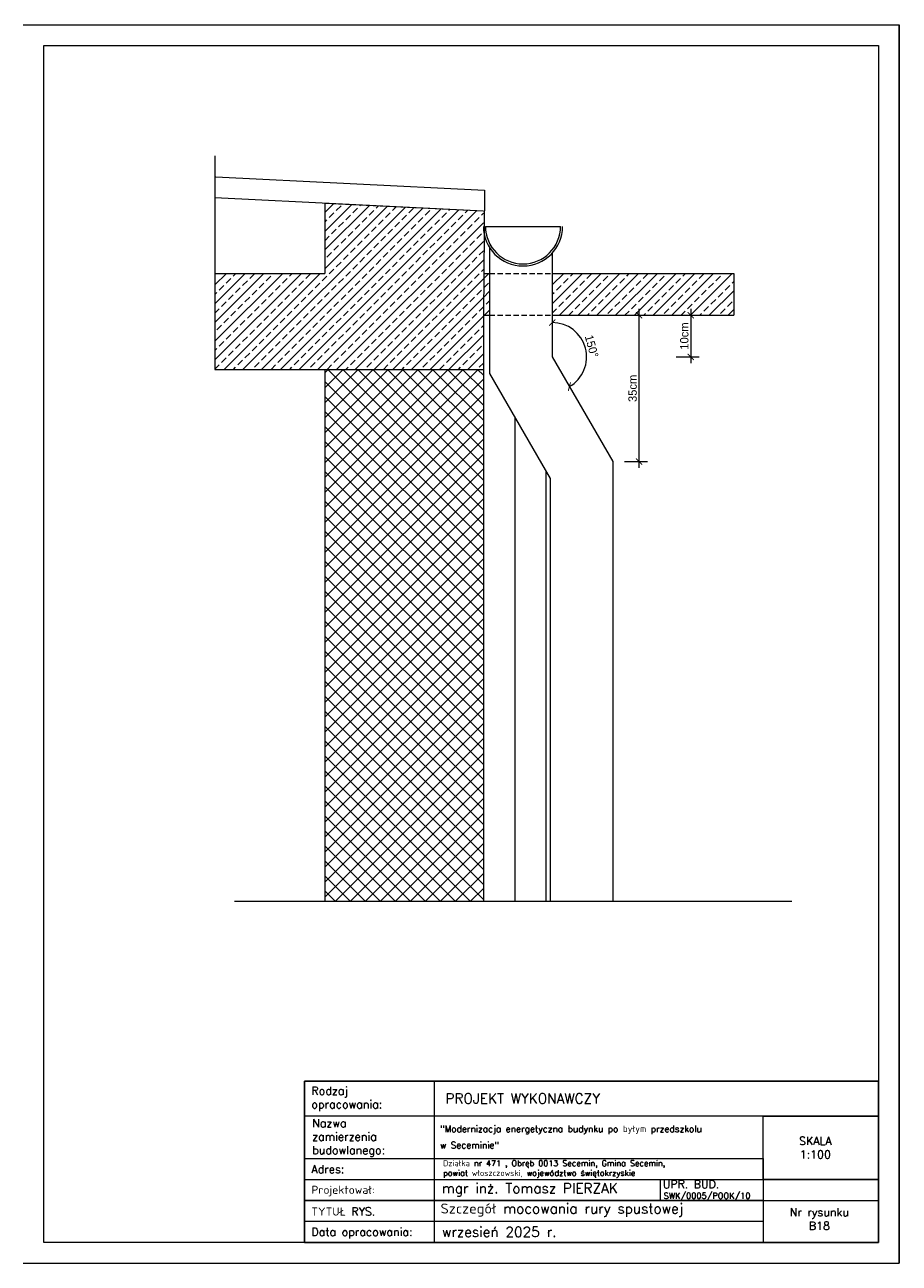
# Model space of a CAD drawing. Header units: millimetres. Extents: x 0 to 54826, y 42154 to 60442.
# Tile 64 of 64: x 52730 to 54826, y 51064 to 54034. Entities that reach past the tile are written whole.
import ezdxf

# ---------------------------------------------------------------- set-up
doc = ezdxf.new("R2010")
doc.units = ezdxf.units.MM
doc.linetypes.add('DASHED', pattern=[19.05, 12.7, -6.35])
doc.layers.add('cienka', color=3, linetype='Continuous', lineweight=18)
doc.layers.add('opisy', color=4, linetype='Continuous', lineweight=18)
doc.styles.add('KASIA', font='romans.shx', dxfattribs={"height": 20})
doc.styles.get("Standard").update_dxf_attribs({"font": 'GOTHIC.TTF'})
doc.linetypes.add('BATTING', pattern='A,0.00254,-2.54,[134,ltypeshp.shx,S=2.54,R=0,X=-2.54,Y=0],-5.08,[134,ltypeshp.shx,S=2.54,R=180,X=2.54,Y=0],-2.54', length=10.16254)
doc.dimstyles.new('Tomek 10', dxfattribs={"dimtxt": 15, "dimasz": 15, "dimexe": 20, "dimexo": 0.625, "dimgap": 5, "dimtad": 1, "dimdec": 0, "dimtxsty": 'Standard', "dimblk": 'ARCHTICK', "dimcen": 2.5, "dimdle": 15, "dimclrd": 3, "dimclre": 3, "dimadec": 0, "dimazin": 0, "dimtfac": 1, "dimtdec": 0, "dimtmove": 2, "dimatfit": 3, "dimfxl": 35, "dimfxlon": 1, "dimlwd": 18, "dimlwe": 18, "dimarcsym": 0})
pattern_1 = [(45, (-15626.16, 54644.034), (-22.45064, 22.45064), []), (45, (-15603.71, 54644.034), (-22.45064, 22.45064), [15.875, -7.9375])]

# ---------------------------------------------------------------- blocks, each defined once
blk = doc.blocks.new('_ArchTick')
at = {"color": 0, "linetype": 'ByBlock', "const_width": 0.15}
blk.add_lwpolyline([(-0.5, -0.5), (0.5, 0.5)], dxfattribs=at)
blk = doc.blocks.new('*D435')
at = {"layer": 'cienka', "color": 3, "lineweight": 18, "transparency": 16777216}
for p, q in [((54326.5, 53352.8), (54326.5, 53222.8)), ((54291.5, 53337.8), (54346.5, 53337.8)), ((54291.5, 53237.8), (54346.5, 53237.8))]:
    blk.add_line(p, q, dxfattribs=at)
at = {"layer": 'Defpoints', "color": 0, "transparency": 16777216}
for p in [(53994.4, 53337.8), (53994.4, 53237.8), (54326.5, 53237.8)]:
    blk.add_point(p, dxfattribs=at)
at = {"layer": 'cienka', "color": 3, "lineweight": 18, "transparency": 16777216, "xscale": 15, "yscale": 15, "zscale": 15}
for p, rotation in [((54326.5, 53337.8), 90), ((54326.5, 53237.8), 270)]:
    blk.add_blockref('_ArchTick', p, dxfattribs=dict(at, rotation=rotation))
at = {"layer": 'cienka', "color": 0, "lineweight": 20, "transparency": 16777216, "insert": (54311, 53287.8), "char_height": 20, "attachment_point": 5, "rotation": 90}
blk.add_mtext('10cm', dxfattribs=at)
blk = doc.blocks.new('*D436')
at = {"layer": 'cienka', "color": 3, "lineweight": 18, "transparency": 16777216}
blk.add_arc((53994.4, 53237.8), 82.4, 300, 90, dxfattribs=at)
at = {"layer": 'Defpoints', "color": 0, "transparency": 16777216}
for p in [(53994.4, 53486.6), (53994.4, 53237.8), (53994.4, 53237.8), (54075.5, 53223.5), (54139.4, 52986.7)]:
    blk.add_point(p, dxfattribs=at)
at = {"layer": 'cienka', "color": 3, "lineweight": 18, "transparency": 16777216, "xscale": 15, "yscale": 15, "zscale": 15}
for p, rotation in [((53994.4, 53320.2), 180.0000000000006), ((54035.6, 53166.5), 209.9999999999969)]:
    blk.add_blockref('_ArchTick', p, dxfattribs=dict(at, rotation=rotation))
at = {"layer": 'cienka', "color": 0, "lineweight": 20, "transparency": 16777216, "insert": (54088.9, 53263.2), "char_height": 20, "attachment_point": 5, "rotation": 285}
blk.add_mtext('150°', dxfattribs=at)
blk = doc.blocks.new('*D437')
at = {"layer": 'cienka', "color": 3, "lineweight": 18, "transparency": 16777216}
for p, q in [((54202.6, 52971.7), (54202.6, 53352.8)), ((54167.6, 53337.8), (54222.6, 53337.8)), ((54167.6, 52986.7), (54222.6, 52986.7))]:
    blk.add_line(p, q, dxfattribs=at)
at = {"layer": 'Defpoints', "color": 0, "transparency": 16777216}
for p in [(54139.4, 53337.8), (54202.6, 53337.8), (54139.4, 52986.7)]:
    blk.add_point(p, dxfattribs=at)
at = {"layer": 'cienka', "color": 3, "lineweight": 18, "transparency": 16777216, "xscale": 15, "yscale": 15, "zscale": 15}
for p, rotation in [((54202.6, 53337.8), 90), ((54202.6, 52986.7), 270)]:
    blk.add_blockref('_ArchTick', p, dxfattribs=dict(at, rotation=rotation))
at = {"layer": 'cienka', "color": 0, "lineweight": 20, "transparency": 16777216, "insert": (54187.1, 53162.3), "char_height": 20, "attachment_point": 5, "rotation": 90}
blk.add_mtext('35cm', dxfattribs=at)

msp = doc.modelspace()

# ---------------------------------------------------------------- hatches: boundary and pattern name
at = {"layer": 'cienka', "lineweight": 9, "true_color": 0x000000}
h = msp.add_hatch(dxfattribs=at)
h.set_pattern_fill('ANSI33', color=18, scale=5)
h.set_pattern_definition(pattern_1)
h.paths.add_polyline_path([(53449.398, 53437.85), (53186.041, 53437.85), (53186.095, 53207.85), (53829.398, 53207.85), (53829.398, 53337.85), (53829.398, 53587.85), (53450.346, 53606.802)])
h = msp.add_hatch(dxfattribs=at)
h.set_pattern_fill('ANSI33', color=18, scale=5)
h.set_pattern_definition(pattern_1)
h.paths.add_polyline_path([(53844.398, 53437.85), (53829.398, 53437.85), (53829.398, 53337.85), (53844.398, 53337.85)])
h.paths.add_polyline_path([(54429.398, 53437.85), (53994.398, 53437.85), (53994.398, 53337.85), (54429.398, 53337.85)])
h = msp.add_hatch(dxfattribs=at)
h.set_pattern_fill('ANSI37', color=18, scale=8)
h.set_pattern_definition([(45, (-15834.737, 54644.034), (-17.960512, 17.960512), []), (135, (-15834.737, 54644.034), (-17.960512, -17.960512), [])])
h.paths.add_polyline_path([(53829.398, 53207.85), (53449.398, 53207.85), (53449.398, 51932.353), (53829.398, 51932.353)])

# ---------------------------------------------------------------- linework, layer by layer
at = {"layer": 'cienka', "color": 18, "true_color": 0x000000}
for p, q in [((52726.075, 54034.309), (54826.075, 54034.309)), ((54826.075, 54034.309), (54826.075, 51064.309)), ((54826.075, 51064.309), (54826.075, 54034.309)), ((52776.075, 53984.309), (54776.075, 53984.309)), ((52776.075, 51114.309), (52776.075, 53984.309)), ((54776.075, 53984.309), (54776.075, 51114.309)), ((54253.054, 51266.056), (54253.054, 51215.707)), ((54464.075, 51215.074), (54776.075, 51215.074)), ((54776.075, 51114.309), (52776.075, 51114.309)), ((52726.075, 51064.309), (54826.075, 51064.309))]:
    msp.add_line(p, q, dxfattribs=at)
at = {"layer": 'cienka', "color": 18, "lineweight": 9, "true_color": 0x000000}
for p, q in [((53185.975, 53720.021), (53186.095, 53207.85)), ((53188.472, 53669.959), (53831.895, 53637.787)), ((53185.975, 53620.021), (53829.398, 53587.85)), ((53831.895, 53637.787), (53829.398, 53337.85)), ((53449.398, 53606.85), (53449.398, 53437.85)), ((53449.398, 53606.85), (53829.398, 53587.85)), ((53186.095, 53437.85), (53449.398, 53437.85)), ((53829.398, 53437.85), (53844.398, 53437.85)), ((53994.398, 53437.85), (54429.398, 53437.85)), ((54429.398, 53437.85), (54429.398, 53337.85)), ((53829.398, 53337.85), (53829.398, 51932.353)), ((53829.398, 53337.85), (53844.398, 53337.85)), ((53994.398, 53337.85), (54429.398, 53337.85)), ((53186.095, 53207.85), (53829.398, 53207.85)), ((53449.398, 53207.85), (53449.398, 51932.353))]:
    msp.add_line(p, q, dxfattribs=at)
at = {"layer": 'cienka', "color": 18, "lineweight": 20, "true_color": 0x000000}
for p, q in [((53834.398, 53550.819), (54014.398, 53550.819)), ((53844.398, 53499.585), (53844.398, 53197.657)), ((53994.398, 53486.593), (53994.398, 53237.85)), ((53994.398, 53237.85), (54139.398, 52986.702)), ((53844.398, 53197.657), (53989.398, 52946.51)), ((54139.398, 52986.702), (54139.398, 51932.353)), ((53979.398, 52963.831), (53979.398, 51932.353)), ((53989.398, 52946.51), (53989.398, 51932.353)), ((53233.15, 51932.353), (54568.936, 51932.353))]:
    msp.add_line(p, q, dxfattribs=at)
at = {"layer": 'cienka', "color": 18, "linetype": 'DASHED', "lineweight": 20, "true_color": 0x000000}
for p, q in [((53844.398, 53437.85), (53994.398, 53437.85)), ((53844.398, 53337.85), (53994.398, 53337.85))]:
    msp.add_line(p, q, dxfattribs=at)
at = {"layer": 'cienka', "color": 18, "linetype": 'BATTING', "lineweight": 9, "ltscale": 7.5, "true_color": 0x000000}
msp.add_line((53904.398, 53093.734), (53904.398, 51932.353), dxfattribs=at)
at = {"layer": 'cienka', "color": 18, "lineweight": 20, "true_color": 0x000000}
for radius in [95, 90]:
    msp.add_arc((53924.398, 53550.819), radius, 180, 0, dxfattribs=at)
at = {"layer": 'opisy', "color": 18, "true_color": 0x000000}
msp.add_line((54500.075, 51164.674), (54500.075, 51114.309), dxfattribs=at)
at = {"layer": 'opisy', "color": 18, "linetype": 'Continuous', "lineweight": 0, "true_color": 0x000000, "flags": 128}
for points in [[(53400.365, 51114.309), (53400.365, 51500.606), (53711.654, 51500.572), (53711.654, 51114.274)], [(54500.075, 51416.606), (54776.075, 51416.606), (54776.075, 51265.423), (54500.075, 51265.423)]]:
    msp.add_lwpolyline(points, close=True, dxfattribs=at)
for points in [[(53400.365, 51500.589), (54776.075, 51500.589), (54776.075, 51416.606), (53400.365, 51416.606)], [(54440.075, 51500.589), (54776.075, 51500.589)], [(53400.365, 51315.823), (54500.075, 51315.823), (54500.075, 51164.674), (53400.365, 51164.674)], [(53400.365, 51265.423), (54500.075, 51265.423), (54500.075, 51215.074), (53400.365, 51215.074)], [(54440.075, 51265.423), (54776.075, 51265.423)], [(53400.365, 51215.074), (54500.075, 51215.074), (54500.075, 51164.692), (53400.365, 51164.692)]]:
    msp.add_lwpolyline(points, dxfattribs=at)
at = {"layer": 'opisy', "color": 18, "lineweight": 25, "true_color": 0x000000}
msp.add_lwpolyline([(53400.365, 51500.589), (54776.075, 51500.589), (54776.075, 51114.309), (53400.365, 51114.309)], close=True, dxfattribs=at)

# ---------------------------------------------------------------- texts
at = {"layer": 'opisy', "color": 18, "linetype": 'Continuous', "lineweight": 0, "true_color": 0x000000, "attachment_point": 4, "style": 'KASIA'}
for s, insert, char_height, width in [('\\A1;{\\H0.80952x;Rodzaj opracowania:}', (53417.191, 51458.32), 24, 141.54434), ('\\A1;\\pxql;PROJEKT WYKONAWCZY', (53738.542, 51459.4), 24, 946.31605), ('\\A1;\\pxql;{\\H0.80952x;Nazwa \\Pzamierzenia\\Pbudowlanego:}', (53419.009, 51364.622), 24, 141.54434), ('\\A1;\\pxsm1.5,qj;"Modernizacja energetyczna budynku po byłym przedszkolu\\P\\pq*;w Seceminie"', (53725.651, 51367.122), 15.6, 766.2055), ('\\A1;\\pxqc;{\\H0.80952x;SKALA\\P1:100}', (54251.078, 51341.406), 24, 747.85817), ('\\A1;\\pxql;{\\H0.80952x;Adres:}', (53417.191, 51289.927), 24, 141.54434), ('\\A1;Działka nr 471 , Obręb 0013 Secemin, Gmina Secemin,\\Ppowiat włoszczowski, województwo świętokrzyskie', (53732.761, 51289.986), 14, 756.99257), ('\\A1;UPR. BUD.', (54259.564, 51253.89), 19.2, 598.28653), ('\\A1;\\pxql;{\\H0.80952x;Projektował:}', (53417.191, 51237.448), 24, 747.85817), ('\\A1;mgr inż. Tomasz PIERZAK', (53730.032, 51240.14), 24, 747.85817), ('\\A1;Szczegół mocowania rury spustowej', (53726.756, 51191.474), 24, 747.85817), ('\\A1;SWK/0005/POOK/10', (54261.57, 51223.598), 14.4, 448.7149), ('\\A1;\\pxql;{\\H0.80952x;TYTUŁ RYS.}', (53417.191, 51188.244), 24, 747.85817), ('\\A1;\\pxqc;{\\H0.80952x;Nr rysunku\\PB18}', (54260.705, 51170.389), 24, 747.85817), ('\\A1;\\pxql;{\\H0.80952x;Data opracowania:}', (53417.191, 51136.206), 24, 747.85817), ('\\A1;wrzesień 2025 r.', (53730.032, 51139.53), 24, 747.85817)]:
    msp.add_mtext(s, dxfattribs=dict(at, insert=insert, char_height=char_height, width=width))

# ---------------------------------------------------------------- dimensions: what is measured, and where the dimension line sits
at = {"layer": 'cienka', "color": 18, "lineweight": 20, "true_color": 0x000000}
dim = msp.add_angular_dim_2l(base=(54075.501, 53223.549), line1=((53994.398, 53237.85), (54139.398, 52986.702)), line2=((53994.398, 53486.593), (53994.398, 53237.85)), dimstyle='Tomek 10', override={"dimtxt": 20}, dxfattribs=at)
dim.commit()
dim.dimension.update_dxf_attribs({"geometry": '*D436', "text_midpoint": (54088.921, 53263.177)})
for base, p1, p2, text, picture, middle in [((54326.454, 53237.85), (53994.398, 53337.85), (53994.398, 53237.85), '10cm', '*D435', (54310.951, 53287.85)), ((54202.633, 53337.85), (54139.398, 52986.702), (54139.398, 53337.85), '35cm', '*D437', (54187.13, 53162.276))]:
    dim = msp.add_linear_dim(base=base, p1=p1, p2=p2, angle=90, text=text, dimstyle='Tomek 10', override={"dimtxt": 20}, dxfattribs=at)
    dim.commit()
    dim.dimension.update_dxf_attribs({"geometry": picture, "text_midpoint": middle})

doc.saveas('drawing.dxf')
